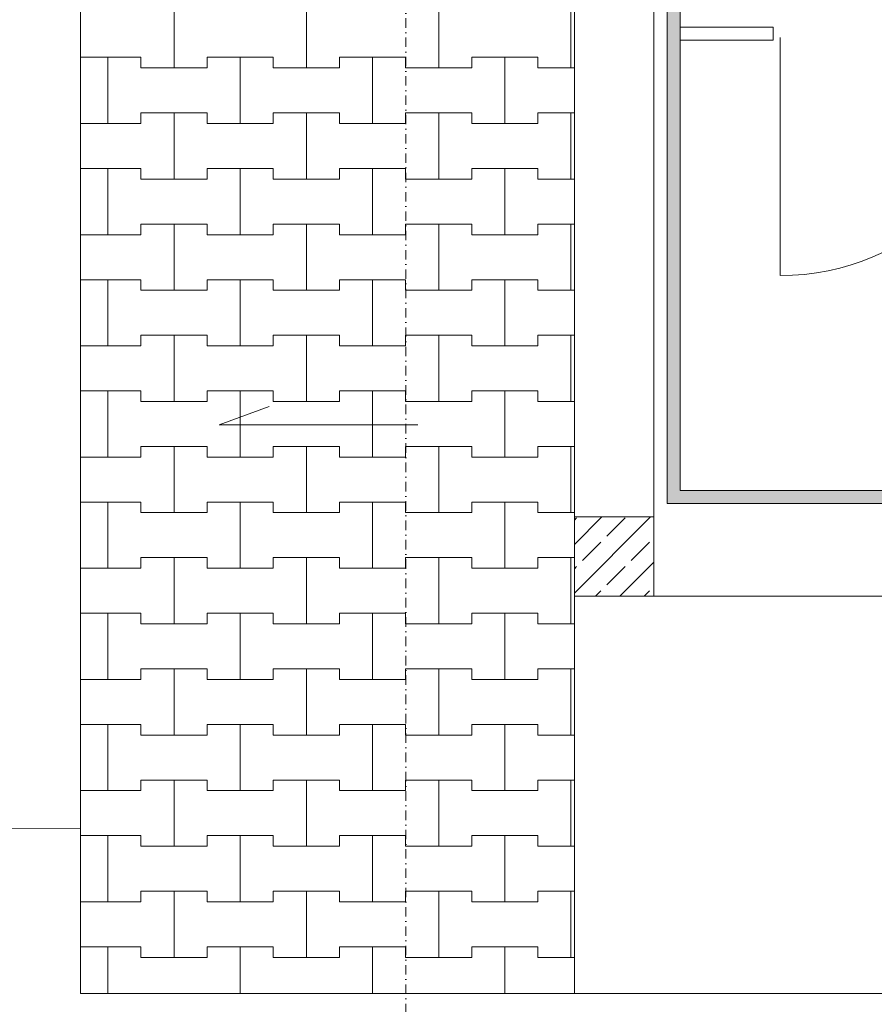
# Model space of a CAD drawing. Header units: centimetres. Extents: x -1589 to 108054, y -205274 to 31709.
# Tile 104 of 256: x 693 to 1016, y 15209 to 15581. Entities that reach past the tile are written whole.
import ezdxf

# ---------------------------------------------------------------- set-up
doc = ezdxf.new("R2010")
doc.units = ezdxf.units.CM
doc.header["$LTSCALE"] = 0.01
doc.header["$MEASUREMENT"] = 0
for name, pattern in [('Krawędzie ukryte', [27, 20, -7]), ('Kropki i Kreski', [72, 36, -18, 0, -18]), ('Wipeout_Contour', [100, 0, -100])]:
    doc.linetypes.add(name, pattern=pattern)
for name, color, linetype in [('0_Teren', 7, 'Continuous'), ('2_barierki.K_IR', 7, 'Continuous'), ('2_belki.K_IR', 7, 'Continuous'), ('2_schody.K_IR', 7, 'Continuous'), ('2_stropy.K_IR', 7, 'Continuous'), ('2_słupy.K_IR', 7, 'Continuous'), ('3_opisy.K_IR', 7, 'Continuous'), ('4_osie.ISTN', 7, 'Continuous'), ('5_opisy.PW_IR_', 7, 'Continuous')]:
    doc.layers.add(name, color=color, linetype=linetype)

msp = doc.modelspace()

# ---------------------------------------------------------------- hatches: boundary and pattern name
at = {"layer": '2_barierki.K_IR', "linetype": 'Continuous', "lineweight": 5}
for points in [[(937.3586, 15397.71058), (942.3586, 15402.71058), (942.3586, 15722.71555), (937.3586, 15727.71555)], [(1107.3586, 15397.71058), (1107.3586, 15402.71058), (942.3586, 15402.71058), (937.3586, 15397.71058)]]:
    msp.add_hatch(color=8, dxfattribs=at).paths.add_polyline_path(points)

# ---------------------------------------------------------------- linework, layer by layer
at = {"layer": '0_Teren', "color": 8, "linetype": 'Continuous', "lineweight": 5, "flags": 128}
for points in [[(715.66893, 15849.61998), (715.66893, 15275.01105)], [(715.66893, 15275.01105), (128.17791, 15276.84682), (118.76281, 15275.60552), (100.08989, 15272.1326), (81.62627, 15267.67906), (63.42342, 15262.25729), (45.53207, 15255.88242), (28.00209, 15248.57221), (10.88234, 15240.34704), (-5.77947, 15231.22983), (-21.93689, 15221.24599), (-37.5449, 15210.42336), (-52.55998, 15198.79208), (-57.77481, 15194.28026)]]:
    msp.add_lwpolyline(points, dxfattribs=at)
at = {"layer": '2_barierki.K_IR', "color": 8, "linetype": 'Continuous', "lineweight": 5}
for p, q in [((937.3586, 15727.71555), (937.3586, 15397.71058)), ((942.3586, 15402.71058), (942.3586, 15722.71555)), ((1107.3586, 15402.71058), (942.3586, 15402.71058)), ((937.3586, 15397.71058), (1107.3586, 15397.71058))]:
    msp.add_line(p, q, dxfattribs=at)
at = {"layer": '2_belki.K_IR', "color": 8, "linetype": 'Krawędzie ukryte', "lineweight": 5}
msp.add_line((932.3586, 15732.71175), (932.3586, 15392.71058), dxfattribs=at)
at = {"layer": '2_schody.K_IR', "color": 8, "linetype": 'Continuous', "lineweight": 5}
for p, q in [((932.3586, 15362.71058), (932.3586, 15732.71554)), ((1107.35861, 15362.71058), (932.3586, 15362.71058))]:
    msp.add_line(p, q, dxfattribs=at)
at = {"layer": '2_stropy.K_IR', "color": 8, "linetype": 'Continuous', "lineweight": 5, "flags": 128}
msp.add_lwpolyline([(1552.3586, 15732.71555), (1377.3586, 15732.71555), (1377.3586, 15362.71058), (902.3586, 15362.71058), (902.3586, 15212.64322), (1582.3586, 15212.64322), (1582.3586, 15362.71058), (1552.3586, 15362.71058)], close=True, dxfattribs=at)
at = {"layer": '5_opisy.PW_IR_', "color": 8, "linetype": 'Continuous', "lineweight": 5}
msp.add_lwpolyline([(942.42584, 15572.71555), (977.42584, 15572.71555), (977.42584, 15577.71555), (942.42584, 15577.71555)], dxfattribs=at)
msp.add_lwpolyline([(980.17135, 15573.82666), (980.17135, 15483.82666, 0.414213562), (1070.17135, 15573.82666)], format="xyb", dxfattribs=at)

# ---------------------------------------------------------------- next in the draw order: wipeouts: each hides what was drawn before it
at = {"color": 8, "linetype": 'Wipeout_Contour', "lineweight": 5, "ltscale": 12919.566982}
msp.add_wipeout([(902.3586, 15212.64322), (902.35772, 15758.84465), (818.59386, 15798.57279), (819.44619, 15800.38209), (715.66893, 15849.61998), (715.66893, 15212.64322)], dxfattribs=at).dxf.layer = '2_stropy.K_IR'

# ---------------------------------------------------------------- next in the draw order: hatches: boundary and pattern name
at = {"layer": '2_słupy.K_IR', "linetype": 'Continuous', "lineweight": 5}
h = msp.add_hatch(dxfattribs=at)
h.set_pattern_fill('Beton zbrojony', color=8, style=0, pattern_type=2)
h.set_pattern_definition([(45, (3e-13, 13615.858), (-9.19239, 9.19239), []), (45, (-4.596, 13620.454), (-9.19239, 9.19239), [9.75, -3.25])])
h.paths.add_polyline_path([(902.3586, 15392.71058), (902.3586, 15362.71058), (932.3586, 15362.71058), (932.3586, 15392.71058)])

# ---------------------------------------------------------------- next in the draw order: linework, layer by layer
at = {"layer": '2_belki.K_IR', "color": 8, "linetype": 'Krawędzie ukryte', "lineweight": 5}
for p, q in [((902.3586, 15732.71175), (902.3586, 15392.71058)), ((902.3586, 15392.71058), (932.3586, 15392.71058))]:
    msp.add_line(p, q, dxfattribs=at)
at = {"layer": '2_stropy.K_IR', "color": 8, "linetype": 'Continuous', "lineweight": 5}
for p, q in [((751.07355, 15562.29918), (751.07355, 15587.29918)), ((751.07355, 15587.29918), (751.07355, 15562.29918)), ((801.07355, 15562.29918), (801.07355, 15587.29918)), ((801.07355, 15587.29918), (801.07355, 15562.29918)), ((851.07355, 15562.29918), (851.07355, 15587.29918)), ((851.07355, 15587.29918), (851.07355, 15562.29918)), ((901.07355, 15562.29918), (901.07355, 15587.29918)), ((901.07355, 15587.29918), (901.07355, 15562.29918)), ((715.66893, 15566.29918), (726.07355, 15566.29918)), ((715.66893, 15566.29918), (738.57355, 15566.29918)), ((726.07355, 15566.29918), (738.57355, 15566.29918)), ((726.07355, 15541.29918), (726.07355, 15566.29918)), ((726.07355, 15566.29918), (726.07355, 15541.29918)), ((738.57355, 15566.29918), (738.57355, 15562.29918)), ((738.57355, 15562.29918), (738.57355, 15566.29918)), ((763.57355, 15562.29918), (763.57355, 15566.29918)), ((763.57355, 15566.29918), (763.57355, 15562.29918)), ((763.57355, 15566.29918), (776.07355, 15566.29918)), ((763.57355, 15566.29918), (788.57355, 15566.29918)), ((776.07355, 15566.29918), (788.57355, 15566.29918)), ((776.07355, 15541.29918), (776.07355, 15566.29918)), ((776.07355, 15566.29918), (776.07355, 15541.29918)), ((788.57355, 15566.29918), (788.57355, 15562.29918)), ((788.57355, 15562.29918), (788.57355, 15566.29918)), ((813.57355, 15562.29918), (813.57355, 15566.29918)), ((813.57355, 15566.29918), (813.57355, 15562.29918)), ((813.57355, 15566.29918), (826.07355, 15566.29918)), ((813.57355, 15566.29918), (838.57355, 15566.29918)), ((826.07355, 15566.29918), (838.57355, 15566.29918)), ((826.07355, 15541.29918), (826.07355, 15566.29918)), ((826.07355, 15566.29918), (826.07355, 15541.29918)), ((838.57355, 15566.29918), (838.57355, 15562.29918)), ((838.57355, 15562.29918), (838.57355, 15566.29918)), ((863.57355, 15562.29918), (863.57355, 15566.29918)), ((863.57355, 15566.29918), (863.57355, 15562.29918)), ((863.57355, 15566.29918), (876.07355, 15566.29918)), ((863.57355, 15566.29918), (888.57355, 15566.29918)), ((876.07355, 15566.29918), (888.57355, 15566.29918)), ((876.07355, 15541.29918), (876.07355, 15566.29918)), ((876.07355, 15566.29918), (876.07355, 15541.29918)), ((888.57355, 15566.29918), (888.57355, 15562.29918)), ((888.57355, 15562.29918), (888.57355, 15566.29918)), ((738.57355, 15562.29918), (751.07355, 15562.29918)), ((738.57355, 15562.29918), (763.57355, 15562.29918)), ((751.07355, 15562.29918), (763.57355, 15562.29918)), ((788.57355, 15562.29918), (801.07355, 15562.29918)), ((788.57355, 15562.29918), (813.57355, 15562.29918)), ((801.07355, 15562.29918), (813.57355, 15562.29918)), ((838.57355, 15562.29918), (851.07355, 15562.29918)), ((838.57355, 15562.29918), (863.57355, 15562.29918)), ((851.07355, 15562.29918), (863.57355, 15562.29918)), ((888.57355, 15562.29918), (901.07355, 15562.29918)), ((888.57355, 15562.29918), (902.35804, 15562.29918)), ((901.07355, 15562.29918), (902.35804, 15562.29918)), ((738.57355, 15541.29918), (738.57355, 15545.29918)), ((738.57355, 15545.29918), (738.57355, 15541.29918)), ((738.57355, 15545.29918), (751.07355, 15545.29918)), ((738.57355, 15545.29918), (763.57355, 15545.29918)), ((751.07355, 15545.29918), (763.57355, 15545.29918)), ((751.07355, 15520.29918), (751.07355, 15545.29918)), ((751.07355, 15545.29918), (751.07355, 15520.29918)), ((763.57355, 15545.29918), (763.57355, 15541.29918)), ((763.57355, 15541.29918), (763.57355, 15545.29918)), ((788.57355, 15541.29918), (788.57355, 15545.29918)), ((788.57355, 15545.29918), (788.57355, 15541.29918)), ((788.57355, 15545.29918), (801.07355, 15545.29918)), ((788.57355, 15545.29918), (813.57355, 15545.29918)), ((801.07355, 15545.29918), (813.57355, 15545.29918)), ((801.07355, 15520.29918), (801.07355, 15545.29918)), ((801.07355, 15545.29918), (801.07355, 15520.29918)), ((813.57355, 15545.29918), (813.57355, 15541.29918)), ((813.57355, 15541.29918), (813.57355, 15545.29918)), ((838.57355, 15541.29918), (838.57355, 15545.29918)), ((838.57355, 15545.29918), (838.57355, 15541.29918)), ((838.57355, 15545.29918), (851.07355, 15545.29918)), ((838.57355, 15545.29918), (863.57355, 15545.29918)), ((851.07355, 15545.29918), (863.57355, 15545.29918)), ((851.07355, 15520.29918), (851.07355, 15545.29918)), ((851.07355, 15545.29918), (851.07355, 15520.29918)), ((863.57355, 15545.29918), (863.57355, 15541.29918)), ((863.57355, 15541.29918), (863.57355, 15545.29918)), ((888.57355, 15541.29918), (888.57355, 15545.29918)), ((888.57355, 15545.29918), (888.57355, 15541.29918)), ((888.57355, 15545.29918), (901.07355, 15545.29918)), ((888.57355, 15545.29918), (902.35806, 15545.29918)), ((901.07355, 15545.29918), (902.35806, 15545.29918)), ((901.07355, 15520.29918), (901.07355, 15545.29918)), ((901.07355, 15545.29918), (901.07355, 15520.29918)), ((715.66893, 15541.29918), (726.07355, 15541.29918)), ((715.66893, 15541.29918), (738.57355, 15541.29918)), ((726.07355, 15541.29918), (738.57355, 15541.29918)), ((763.57355, 15541.29918), (776.07355, 15541.29918)), ((763.57355, 15541.29918), (788.57355, 15541.29918)), ((776.07355, 15541.29918), (788.57355, 15541.29918)), ((813.57355, 15541.29918), (826.07355, 15541.29918)), ((813.57355, 15541.29918), (838.57355, 15541.29918)), ((826.07355, 15541.29918), (838.57355, 15541.29918)), ((863.57355, 15541.29918), (876.07355, 15541.29918)), ((863.57355, 15541.29918), (888.57355, 15541.29918)), ((876.07355, 15541.29918), (888.57355, 15541.29918)), ((715.66893, 15524.29918), (726.07355, 15524.29918)), ((715.66893, 15524.29918), (738.57355, 15524.29918)), ((726.07355, 15524.29918), (738.57355, 15524.29918)), ((726.07355, 15499.29918), (726.07355, 15524.29918)), ((726.07355, 15524.29918), (726.07355, 15499.29918)), ((738.57355, 15524.29918), (738.57355, 15520.29918)), ((738.57355, 15520.29918), (738.57355, 15524.29918)), ((763.57355, 15520.29918), (763.57355, 15524.29918)), ((763.57355, 15524.29918), (763.57355, 15520.29918)), ((763.57355, 15524.29918), (776.07355, 15524.29918)), ((763.57355, 15524.29918), (788.57355, 15524.29918)), ((776.07355, 15524.29918), (788.57355, 15524.29918)), ((776.07355, 15499.29918), (776.07355, 15524.29918)), ((776.07355, 15524.29918), (776.07355, 15499.29918)), ((788.57355, 15524.29918), (788.57355, 15520.29918)), ((788.57355, 15520.29918), (788.57355, 15524.29918)), ((813.57355, 15520.29918), (813.57355, 15524.29918)), ((813.57355, 15524.29918), (813.57355, 15520.29918)), ((813.57355, 15524.29918), (826.07355, 15524.29918)), ((813.57355, 15524.29918), (838.57355, 15524.29918)), ((826.07355, 15524.29918), (838.57355, 15524.29918)), ((826.07355, 15499.29918), (826.07355, 15524.29918)), ((826.07355, 15524.29918), (826.07355, 15499.29918)), ((838.57355, 15524.29918), (838.57355, 15520.29918)), ((838.57355, 15520.29918), (838.57355, 15524.29918)), ((863.57355, 15520.29918), (863.57355, 15524.29918)), ((863.57355, 15524.29918), (863.57355, 15520.29918)), ((863.57355, 15524.29918), (876.07355, 15524.29918)), ((863.57355, 15524.29918), (888.57355, 15524.29918)), ((876.07355, 15524.29918), (888.57355, 15524.29918)), ((876.07355, 15499.29918), (876.07355, 15524.29918)), ((876.07355, 15524.29918), (876.07355, 15499.29918)), ((888.57355, 15524.29918), (888.57355, 15520.29918)), ((888.57355, 15520.29918), (888.57355, 15524.29918)), ((738.57355, 15520.29918), (751.07355, 15520.29918)), ((738.57355, 15520.29918), (763.57355, 15520.29918)), ((751.07355, 15520.29918), (763.57355, 15520.29918)), ((788.57355, 15520.29918), (801.07355, 15520.29918)), ((788.57355, 15520.29918), (813.57355, 15520.29918)), ((801.07355, 15520.29918), (813.57355, 15520.29918)), ((838.57355, 15520.29918), (851.07355, 15520.29918)), ((838.57355, 15520.29918), (863.57355, 15520.29918)), ((851.07355, 15520.29918), (863.57355, 15520.29918)), ((888.57355, 15520.29918), (901.07355, 15520.29918)), ((888.57355, 15520.29918), (902.3581, 15520.29918)), ((901.07355, 15520.29918), (902.3581, 15520.29918)), ((738.57355, 15499.29918), (738.57355, 15503.29918)), ((738.57355, 15503.29918), (738.57355, 15499.29918)), ((738.57355, 15503.29918), (751.07355, 15503.29918)), ((738.57355, 15503.29918), (763.57355, 15503.29918)), ((751.07355, 15503.29918), (763.57355, 15503.29918)), ((751.07355, 15478.29918), (751.07355, 15503.29918)), ((751.07355, 15503.29918), (751.07355, 15478.29918)), ((763.57355, 15503.29918), (763.57355, 15499.29918)), ((763.57355, 15499.29918), (763.57355, 15503.29918)), ((788.57355, 15499.29918), (788.57355, 15503.29918)), ((788.57355, 15503.29918), (788.57355, 15499.29918)), ((788.57355, 15503.29918), (801.07355, 15503.29918)), ((788.57355, 15503.29918), (813.57355, 15503.29918)), ((801.07355, 15503.29918), (813.57355, 15503.29918)), ((801.07355, 15478.29918), (801.07355, 15503.29918)), ((801.07355, 15503.29918), (801.07355, 15478.29918)), ((813.57355, 15503.29918), (813.57355, 15499.29918)), ((813.57355, 15499.29918), (813.57355, 15503.29918)), ((838.57355, 15499.29918), (838.57355, 15503.29918)), ((838.57355, 15503.29918), (838.57355, 15499.29918)), ((838.57355, 15503.29918), (851.07355, 15503.29918)), ((838.57355, 15503.29918), (863.57355, 15503.29918)), ((851.07355, 15503.29918), (863.57355, 15503.29918)), ((851.07355, 15478.29918), (851.07355, 15503.29918)), ((851.07355, 15503.29918), (851.07355, 15478.29918)), ((863.57355, 15503.29918), (863.57355, 15499.29918)), ((863.57355, 15499.29918), (863.57355, 15503.29918)), ((888.57355, 15499.29918), (888.57355, 15503.29918)), ((888.57355, 15503.29918), (888.57355, 15499.29918)), ((888.57355, 15503.29918), (901.07355, 15503.29918)), ((888.57355, 15503.29918), (902.35813, 15503.29918)), ((901.07355, 15503.29918), (902.35813, 15503.29918)), ((901.07355, 15478.29918), (901.07355, 15503.29918)), ((901.07355, 15503.29918), (901.07355, 15478.29918)), ((715.66893, 15499.29918), (726.07355, 15499.29918)), ((715.66893, 15499.29918), (738.57355, 15499.29918)), ((726.07355, 15499.29918), (738.57355, 15499.29918)), ((763.57355, 15499.29918), (776.07355, 15499.29918)), ((763.57355, 15499.29918), (788.57355, 15499.29918)), ((776.07355, 15499.29918), (788.57355, 15499.29918)), ((813.57355, 15499.29918), (826.07355, 15499.29918)), ((813.57355, 15499.29918), (838.57355, 15499.29918)), ((826.07355, 15499.29918), (838.57355, 15499.29918)), ((863.57355, 15499.29918), (876.07355, 15499.29918)), ((863.57355, 15499.29918), (888.57355, 15499.29918)), ((876.07355, 15499.29918), (888.57355, 15499.29918)), ((715.66893, 15482.29918), (726.07355, 15482.29918)), ((715.66893, 15482.29918), (738.57355, 15482.29918)), ((726.07355, 15482.29918), (738.57355, 15482.29918)), ((726.07355, 15457.29918), (726.07355, 15482.29918)), ((726.07355, 15482.29918), (726.07355, 15457.29918)), ((738.57355, 15482.29918), (738.57355, 15478.29918)), ((738.57355, 15478.29918), (738.57355, 15482.29918)), ((763.57355, 15478.29918), (763.57355, 15482.29918)), ((763.57355, 15482.29918), (763.57355, 15478.29918)), ((763.57355, 15482.29918), (776.07355, 15482.29918)), ((763.57355, 15482.29918), (788.57355, 15482.29918)), ((776.07355, 15482.29918), (788.57355, 15482.29918)), ((776.07355, 15457.29918), (776.07355, 15482.29918)), ((776.07355, 15482.29918), (776.07355, 15457.29918)), ((788.57355, 15482.29918), (788.57355, 15478.29918)), ((788.57355, 15478.29918), (788.57355, 15482.29918)), ((813.57355, 15478.29918), (813.57355, 15482.29918)), ((813.57355, 15482.29918), (813.57355, 15478.29918)), ((813.57355, 15482.29918), (826.07355, 15482.29918)), ((813.57355, 15482.29918), (838.57355, 15482.29918)), ((826.07355, 15482.29918), (838.57355, 15482.29918)), ((826.07355, 15457.29918), (826.07355, 15482.29918)), ((826.07355, 15482.29918), (826.07355, 15457.29918)), ((838.57355, 15482.29918), (838.57355, 15478.29918)), ((838.57355, 15478.29918), (838.57355, 15482.29918)), ((863.57355, 15478.29918), (863.57355, 15482.29918)), ((863.57355, 15482.29918), (863.57355, 15478.29918)), ((863.57355, 15482.29918), (876.07355, 15482.29918)), ((863.57355, 15482.29918), (888.57355, 15482.29918)), ((876.07355, 15482.29918), (888.57355, 15482.29918)), ((876.07355, 15457.29918), (876.07355, 15482.29918)), ((876.07355, 15482.29918), (876.07355, 15457.29918)), ((888.57355, 15482.29918), (888.57355, 15478.29918)), ((888.57355, 15478.29918), (888.57355, 15482.29918)), ((738.57355, 15478.29918), (751.07355, 15478.29918)), ((738.57355, 15478.29918), (763.57355, 15478.29918)), ((751.07355, 15478.29918), (763.57355, 15478.29918)), ((788.57355, 15478.29918), (801.07355, 15478.29918)), ((788.57355, 15478.29918), (813.57355, 15478.29918)), ((801.07355, 15478.29918), (813.57355, 15478.29918)), ((838.57355, 15478.29918), (851.07355, 15478.29918)), ((838.57355, 15478.29918), (863.57355, 15478.29918)), ((851.07355, 15478.29918), (863.57355, 15478.29918)), ((888.57355, 15478.29918), (901.07355, 15478.29918)), ((888.57355, 15478.29918), (902.35817, 15478.29918)), ((901.07355, 15478.29918), (902.35817, 15478.29918)), ((738.57355, 15457.29918), (738.57355, 15461.29918)), ((738.57355, 15461.29918), (738.57355, 15457.29918)), ((738.57355, 15461.29918), (751.07355, 15461.29918)), ((738.57355, 15461.29918), (763.57355, 15461.29918)), ((751.07355, 15461.29918), (763.57355, 15461.29918)), ((751.07355, 15436.29918), (751.07355, 15461.29918)), ((751.07355, 15461.29918), (751.07355, 15436.29918)), ((763.57355, 15461.29918), (763.57355, 15457.29918)), ((763.57355, 15457.29918), (763.57355, 15461.29918)), ((788.57355, 15457.29918), (788.57355, 15461.29918)), ((788.57355, 15461.29918), (788.57355, 15457.29918)), ((788.57355, 15461.29918), (801.07355, 15461.29918)), ((788.57355, 15461.29918), (813.57355, 15461.29918)), ((801.07355, 15461.29918), (813.57355, 15461.29918)), ((801.07355, 15436.29918), (801.07355, 15461.29918)), ((801.07355, 15461.29918), (801.07355, 15436.29918)), ((813.57355, 15461.29918), (813.57355, 15457.29918)), ((813.57355, 15457.29918), (813.57355, 15461.29918)), ((838.57355, 15457.29918), (838.57355, 15461.29918)), ((838.57355, 15461.29918), (838.57355, 15457.29918)), ((838.57355, 15461.29918), (851.07355, 15461.29918)), ((838.57355, 15461.29918), (863.57355, 15461.29918)), ((851.07355, 15461.29918), (863.57355, 15461.29918)), ((851.07355, 15436.29918), (851.07355, 15461.29918)), ((851.07355, 15461.29918), (851.07355, 15436.29918)), ((863.57355, 15461.29918), (863.57355, 15457.29918)), ((863.57355, 15457.29918), (863.57355, 15461.29918)), ((888.57355, 15457.29918), (888.57355, 15461.29918)), ((888.57355, 15461.29918), (888.57355, 15457.29918)), ((888.57355, 15461.29918), (901.07355, 15461.29918)), ((888.57355, 15461.29918), (902.3582, 15461.29918)), ((901.07355, 15461.29918), (902.3582, 15461.29918)), ((901.07355, 15436.29918), (901.07355, 15461.29918)), ((901.07355, 15461.29918), (901.07355, 15436.29918)), ((715.66893, 15457.29918), (726.07355, 15457.29918)), ((715.66893, 15457.29918), (738.57355, 15457.29918)), ((726.07355, 15457.29918), (738.57355, 15457.29918)), ((763.57355, 15457.29918), (776.07355, 15457.29918)), ((763.57355, 15457.29918), (788.57355, 15457.29918)), ((776.07355, 15457.29918), (788.57355, 15457.29918)), ((813.57355, 15457.29918), (826.07355, 15457.29918)), ((813.57355, 15457.29918), (838.57355, 15457.29918)), ((826.07355, 15457.29918), (838.57355, 15457.29918)), ((863.57355, 15457.29918), (876.07355, 15457.29918)), ((863.57355, 15457.29918), (888.57355, 15457.29918)), ((876.07355, 15457.29918), (888.57355, 15457.29918)), ((715.66893, 15440.29918), (726.07355, 15440.29918)), ((715.66893, 15440.29918), (738.57355, 15440.29918)), ((726.07355, 15440.29918), (738.57355, 15440.29918)), ((726.07355, 15415.29918), (726.07355, 15440.29918)), ((726.07355, 15440.29918), (726.07355, 15415.29918)), ((738.57355, 15440.29918), (738.57355, 15436.29918)), ((738.57355, 15436.29918), (738.57355, 15440.29918)), ((763.57355, 15436.29918), (763.57355, 15440.29918)), ((763.57355, 15440.29918), (763.57355, 15436.29918)), ((763.57355, 15440.29918), (776.07355, 15440.29918)), ((763.57355, 15440.29918), (788.57355, 15440.29918)), ((776.07355, 15440.29918), (788.57355, 15440.29918)), ((776.07355, 15415.29918), (776.07355, 15440.29918)), ((776.07355, 15440.29918), (776.07355, 15415.29918)), ((788.57355, 15440.29918), (788.57355, 15436.29918)), ((788.57355, 15436.29918), (788.57355, 15440.29918)), ((813.57355, 15436.29918), (813.57355, 15440.29918)), ((813.57355, 15440.29918), (813.57355, 15436.29918)), ((813.57355, 15440.29918), (826.07355, 15440.29918)), ((813.57355, 15440.29918), (838.57355, 15440.29918)), ((826.07355, 15440.29918), (838.57355, 15440.29918)), ((826.07355, 15415.29918), (826.07355, 15440.29918)), ((826.07355, 15440.29918), (826.07355, 15415.29918)), ((838.57355, 15440.29918), (838.57355, 15436.29918)), ((838.57355, 15436.29918), (838.57355, 15440.29918)), ((863.57355, 15436.29918), (863.57355, 15440.29918)), ((863.57355, 15440.29918), (863.57355, 15436.29918)), ((863.57355, 15440.29918), (876.07355, 15440.29918)), ((863.57355, 15440.29918), (888.57355, 15440.29918)), ((876.07355, 15440.29918), (888.57355, 15440.29918)), ((876.07355, 15415.29918), (876.07355, 15440.29918)), ((876.07355, 15440.29918), (876.07355, 15415.29918)), ((888.57355, 15440.29918), (888.57355, 15436.29918)), ((888.57355, 15436.29918), (888.57355, 15440.29918)), ((738.57355, 15436.29918), (751.07355, 15436.29918)), ((738.57355, 15436.29918), (763.57355, 15436.29918)), ((751.07355, 15436.29918), (763.57355, 15436.29918)), ((788.57355, 15436.29918), (801.07355, 15436.29918)), ((788.57355, 15436.29918), (813.57355, 15436.29918)), ((801.07355, 15436.29918), (813.57355, 15436.29918)), ((838.57355, 15436.29918), (851.07355, 15436.29918)), ((838.57355, 15436.29918), (863.57355, 15436.29918)), ((851.07355, 15436.29918), (863.57355, 15436.29918)), ((888.57355, 15436.29918), (901.07355, 15436.29918)), ((888.57355, 15436.29918), (902.35824, 15436.29918)), ((901.07355, 15436.29918), (902.35824, 15436.29918)), ((738.57355, 15415.29918), (738.57355, 15419.29918)), ((738.57355, 15419.29918), (738.57355, 15415.29918)), ((738.57355, 15419.29918), (751.07355, 15419.29918)), ((738.57355, 15419.29918), (763.57355, 15419.29918)), ((751.07355, 15419.29918), (763.57355, 15419.29918)), ((751.07355, 15394.29918), (751.07355, 15419.29918)), ((751.07355, 15419.29918), (751.07355, 15394.29918)), ((763.57355, 15419.29918), (763.57355, 15415.29918)), ((763.57355, 15415.29918), (763.57355, 15419.29918)), ((788.57355, 15415.29918), (788.57355, 15419.29918)), ((788.57355, 15419.29918), (788.57355, 15415.29918)), ((788.57355, 15419.29918), (801.07355, 15419.29918)), ((788.57355, 15419.29918), (813.57355, 15419.29918)), ((801.07355, 15419.29918), (813.57355, 15419.29918)), ((801.07355, 15394.29918), (801.07355, 15419.29918)), ((801.07355, 15419.29918), (801.07355, 15394.29918)), ((813.57355, 15419.29918), (813.57355, 15415.29918)), ((813.57355, 15415.29918), (813.57355, 15419.29918)), ((838.57355, 15415.29918), (838.57355, 15419.29918)), ((838.57355, 15419.29918), (838.57355, 15415.29918)), ((838.57355, 15419.29918), (851.07355, 15419.29918)), ((838.57355, 15419.29918), (863.57355, 15419.29918)), ((851.07355, 15419.29918), (863.57355, 15419.29918)), ((851.07355, 15394.29918), (851.07355, 15419.29918)), ((851.07355, 15419.29918), (851.07355, 15394.29918)), ((863.57355, 15419.29918), (863.57355, 15415.29918)), ((863.57355, 15415.29918), (863.57355, 15419.29918)), ((888.57355, 15415.29918), (888.57355, 15419.29918)), ((888.57355, 15419.29918), (888.57355, 15415.29918)), ((888.57355, 15419.29918), (901.07355, 15419.29918)), ((888.57355, 15419.29918), (902.35827, 15419.29918)), ((901.07355, 15419.29918), (902.35827, 15419.29918)), ((901.07355, 15394.29918), (901.07355, 15419.29918)), ((901.07355, 15419.29918), (901.07355, 15394.29918)), ((715.66893, 15415.29918), (726.07355, 15415.29918)), ((715.66893, 15415.29918), (738.57355, 15415.29918)), ((726.07355, 15415.29918), (738.57355, 15415.29918)), ((763.57355, 15415.29918), (776.07355, 15415.29918)), ((763.57355, 15415.29918), (788.57355, 15415.29918)), ((776.07355, 15415.29918), (788.57355, 15415.29918)), ((813.57355, 15415.29918), (826.07355, 15415.29918)), ((813.57355, 15415.29918), (838.57355, 15415.29918)), ((826.07355, 15415.29918), (838.57355, 15415.29918)), ((863.57355, 15415.29918), (876.07355, 15415.29918)), ((863.57355, 15415.29918), (888.57355, 15415.29918)), ((876.07355, 15415.29918), (888.57355, 15415.29918)), ((715.66893, 15398.29918), (726.07355, 15398.29918)), ((715.66893, 15398.29918), (738.57355, 15398.29918)), ((726.07355, 15398.29918), (738.57355, 15398.29918)), ((726.07355, 15373.29918), (726.07355, 15398.29918)), ((726.07355, 15398.29918), (726.07355, 15373.29918)), ((738.57355, 15398.29918), (738.57355, 15394.29918)), ((738.57355, 15394.29918), (738.57355, 15398.29918)), ((763.57355, 15394.29918), (763.57355, 15398.29918)), ((763.57355, 15398.29918), (763.57355, 15394.29918)), ((763.57355, 15398.29918), (776.07355, 15398.29918)), ((763.57355, 15398.29918), (788.57355, 15398.29918)), ((776.07355, 15398.29918), (788.57355, 15398.29918)), ((776.07355, 15373.29918), (776.07355, 15398.29918)), ((776.07355, 15398.29918), (776.07355, 15373.29918)), ((788.57355, 15398.29918), (788.57355, 15394.29918)), ((788.57355, 15394.29918), (788.57355, 15398.29918)), ((813.57355, 15394.29918), (813.57355, 15398.29918)), ((813.57355, 15398.29918), (813.57355, 15394.29918)), ((813.57355, 15398.29918), (826.07355, 15398.29918)), ((813.57355, 15398.29918), (838.57355, 15398.29918)), ((826.07355, 15398.29918), (838.57355, 15398.29918)), ((826.07355, 15373.29918), (826.07355, 15398.29918)), ((826.07355, 15398.29918), (826.07355, 15373.29918)), ((838.57355, 15398.29918), (838.57355, 15394.29918)), ((838.57355, 15394.29918), (838.57355, 15398.29918)), ((863.57355, 15394.29918), (863.57355, 15398.29918)), ((863.57355, 15398.29918), (863.57355, 15394.29918)), ((863.57355, 15398.29918), (876.07355, 15398.29918)), ((863.57355, 15398.29918), (888.57355, 15398.29918)), ((876.07355, 15398.29918), (888.57355, 15398.29918)), ((876.07355, 15373.29918), (876.07355, 15398.29918)), ((876.07355, 15398.29918), (876.07355, 15373.29918)), ((888.57355, 15398.29918), (888.57355, 15394.29918)), ((888.57355, 15394.29918), (888.57355, 15398.29918)), ((738.57355, 15394.29918), (751.07355, 15394.29918)), ((738.57355, 15394.29918), (763.57355, 15394.29918)), ((751.07355, 15394.29918), (763.57355, 15394.29918)), ((788.57355, 15394.29918), (801.07355, 15394.29918)), ((788.57355, 15394.29918), (813.57355, 15394.29918)), ((801.07355, 15394.29918), (813.57355, 15394.29918)), ((838.57355, 15394.29918), (851.07355, 15394.29918)), ((838.57355, 15394.29918), (863.57355, 15394.29918)), ((851.07355, 15394.29918), (863.57355, 15394.29918)), ((888.57355, 15394.29918), (901.07355, 15394.29918)), ((888.57355, 15394.29918), (902.35831, 15394.29918)), ((901.07355, 15394.29918), (902.35831, 15394.29918)), ((738.57355, 15373.29918), (738.57355, 15377.29918)), ((738.57355, 15377.29918), (738.57355, 15373.29918)), ((738.57355, 15377.29918), (751.07355, 15377.29918)), ((738.57355, 15377.29918), (763.57355, 15377.29918)), ((751.07355, 15377.29918), (763.57355, 15377.29918)), ((751.07355, 15352.29918), (751.07355, 15377.29918)), ((751.07355, 15377.29918), (751.07355, 15352.29918)), ((763.57355, 15377.29918), (763.57355, 15373.29918)), ((763.57355, 15373.29918), (763.57355, 15377.29918)), ((788.57355, 15373.29918), (788.57355, 15377.29918)), ((788.57355, 15377.29918), (788.57355, 15373.29918)), ((788.57355, 15377.29918), (801.07355, 15377.29918)), ((788.57355, 15377.29918), (813.57355, 15377.29918)), ((801.07355, 15377.29918), (813.57355, 15377.29918)), ((801.07355, 15352.29918), (801.07355, 15377.29918)), ((801.07355, 15377.29918), (801.07355, 15352.29918)), ((813.57355, 15377.29918), (813.57355, 15373.29918)), ((813.57355, 15373.29918), (813.57355, 15377.29918)), ((838.57355, 15373.29918), (838.57355, 15377.29918)), ((838.57355, 15377.29918), (838.57355, 15373.29918)), ((838.57355, 15377.29918), (851.07355, 15377.29918)), ((838.57355, 15377.29918), (863.57355, 15377.29918)), ((851.07355, 15377.29918), (863.57355, 15377.29918)), ((851.07355, 15352.29918), (851.07355, 15377.29918)), ((851.07355, 15377.29918), (851.07355, 15352.29918)), ((863.57355, 15377.29918), (863.57355, 15373.29918)), ((863.57355, 15373.29918), (863.57355, 15377.29918)), ((888.57355, 15373.29918), (888.57355, 15377.29918)), ((888.57355, 15377.29918), (888.57355, 15373.29918)), ((888.57355, 15377.29918), (901.07355, 15377.29918)), ((888.57355, 15377.29918), (902.35834, 15377.29918)), ((901.07355, 15377.29918), (902.35834, 15377.29918)), ((901.07355, 15352.29918), (901.07355, 15377.29918)), ((901.07355, 15377.29918), (901.07355, 15352.29918)), ((715.66893, 15373.29918), (726.07355, 15373.29918)), ((715.66893, 15373.29918), (738.57355, 15373.29918)), ((726.07355, 15373.29918), (738.57355, 15373.29918)), ((763.57355, 15373.29918), (776.07355, 15373.29918)), ((763.57355, 15373.29918), (788.57355, 15373.29918)), ((776.07355, 15373.29918), (788.57355, 15373.29918)), ((813.57355, 15373.29918), (826.07355, 15373.29918)), ((813.57355, 15373.29918), (838.57355, 15373.29918)), ((826.07355, 15373.29918), (838.57355, 15373.29918)), ((863.57355, 15373.29918), (876.07355, 15373.29918)), ((863.57355, 15373.29918), (888.57355, 15373.29918)), ((876.07355, 15373.29918), (888.57355, 15373.29918)), ((715.66893, 15356.29918), (726.07355, 15356.29918)), ((715.66893, 15356.29918), (738.57355, 15356.29918)), ((726.07355, 15356.29918), (738.57355, 15356.29918)), ((726.07355, 15331.29918), (726.07355, 15356.29918)), ((726.07355, 15356.29918), (726.07355, 15331.29918)), ((738.57355, 15356.29918), (738.57355, 15352.29918)), ((738.57355, 15352.29918), (738.57355, 15356.29918)), ((763.57355, 15352.29918), (763.57355, 15356.29918)), ((763.57355, 15356.29918), (763.57355, 15352.29918)), ((763.57355, 15356.29918), (776.07355, 15356.29918)), ((763.57355, 15356.29918), (788.57355, 15356.29918)), ((776.07355, 15356.29918), (788.57355, 15356.29918)), ((776.07355, 15331.29918), (776.07355, 15356.29918)), ((776.07355, 15356.29918), (776.07355, 15331.29918)), ((788.57355, 15356.29918), (788.57355, 15352.29918)), ((788.57355, 15352.29918), (788.57355, 15356.29918)), ((813.57355, 15352.29918), (813.57355, 15356.29918)), ((813.57355, 15356.29918), (813.57355, 15352.29918)), ((813.57355, 15356.29918), (826.07355, 15356.29918)), ((813.57355, 15356.29918), (838.57355, 15356.29918)), ((826.07355, 15356.29918), (838.57355, 15356.29918)), ((826.07355, 15331.29918), (826.07355, 15356.29918)), ((826.07355, 15356.29918), (826.07355, 15331.29918)), ((838.57355, 15356.29918), (838.57355, 15352.29918)), ((838.57355, 15352.29918), (838.57355, 15356.29918)), ((863.57355, 15352.29918), (863.57355, 15356.29918)), ((863.57355, 15356.29918), (863.57355, 15352.29918)), ((863.57355, 15356.29918), (876.07355, 15356.29918)), ((863.57355, 15356.29918), (888.57355, 15356.29918)), ((876.07355, 15356.29918), (888.57355, 15356.29918)), ((876.07355, 15331.29918), (876.07355, 15356.29918)), ((876.07355, 15356.29918), (876.07355, 15331.29918)), ((888.57355, 15356.29918), (888.57355, 15352.29918)), ((888.57355, 15352.29918), (888.57355, 15356.29918)), ((738.57355, 15352.29918), (751.07355, 15352.29918)), ((738.57355, 15352.29918), (763.57355, 15352.29918)), ((751.07355, 15352.29918), (763.57355, 15352.29918)), ((788.57355, 15352.29918), (801.07355, 15352.29918)), ((788.57355, 15352.29918), (813.57355, 15352.29918)), ((801.07355, 15352.29918), (813.57355, 15352.29918)), ((838.57355, 15352.29918), (851.07355, 15352.29918)), ((838.57355, 15352.29918), (863.57355, 15352.29918)), ((851.07355, 15352.29918), (863.57355, 15352.29918)), ((888.57355, 15352.29918), (901.07355, 15352.29918)), ((888.57355, 15352.29918), (902.35838, 15352.29918)), ((901.07355, 15352.29918), (902.35838, 15352.29918)), ((738.57355, 15331.29918), (738.57355, 15335.29918)), ((738.57355, 15335.29918), (738.57355, 15331.29918)), ((738.57355, 15335.29918), (751.07355, 15335.29918)), ((738.57355, 15335.29918), (763.57355, 15335.29918)), ((751.07355, 15335.29918), (763.57355, 15335.29918)), ((751.07355, 15310.29918), (751.07355, 15335.29918)), ((751.07355, 15335.29918), (751.07355, 15310.29918)), ((763.57355, 15335.29918), (763.57355, 15331.29918)), ((763.57355, 15331.29918), (763.57355, 15335.29918)), ((788.57355, 15331.29918), (788.57355, 15335.29918)), ((788.57355, 15335.29918), (788.57355, 15331.29918)), ((788.57355, 15335.29918), (801.07355, 15335.29918)), ((788.57355, 15335.29918), (813.57355, 15335.29918)), ((801.07355, 15335.29918), (813.57355, 15335.29918)), ((801.07355, 15310.29918), (801.07355, 15335.29918)), ((801.07355, 15335.29918), (801.07355, 15310.29918)), ((813.57355, 15335.29918), (813.57355, 15331.29918)), ((813.57355, 15331.29918), (813.57355, 15335.29918)), ((838.57355, 15331.29918), (838.57355, 15335.29918)), ((838.57355, 15335.29918), (838.57355, 15331.29918)), ((838.57355, 15335.29918), (851.07355, 15335.29918)), ((838.57355, 15335.29918), (863.57355, 15335.29918)), ((851.07355, 15335.29918), (863.57355, 15335.29918)), ((851.07355, 15310.29918), (851.07355, 15335.29918)), ((851.07355, 15335.29918), (851.07355, 15310.29918)), ((863.57355, 15335.29918), (863.57355, 15331.29918)), ((863.57355, 15331.29918), (863.57355, 15335.29918)), ((888.57355, 15331.29918), (888.57355, 15335.29918)), ((888.57355, 15335.29918), (888.57355, 15331.29918)), ((888.57355, 15335.29918), (901.07355, 15335.29918)), ((888.57355, 15335.29918), (902.3584, 15335.29918)), ((901.07355, 15335.29918), (902.3584, 15335.29918)), ((901.07355, 15310.29918), (901.07355, 15335.29918)), ((901.07355, 15335.29918), (901.07355, 15310.29918)), ((715.66893, 15331.29918), (726.07355, 15331.29918)), ((715.66893, 15331.29918), (738.57355, 15331.29918)), ((726.07355, 15331.29918), (738.57355, 15331.29918)), ((763.57355, 15331.29918), (776.07355, 15331.29918)), ((763.57355, 15331.29918), (788.57355, 15331.29918)), ((776.07355, 15331.29918), (788.57355, 15331.29918)), ((813.57355, 15331.29918), (826.07355, 15331.29918)), ((813.57355, 15331.29918), (838.57355, 15331.29918)), ((826.07355, 15331.29918), (838.57355, 15331.29918)), ((863.57355, 15331.29918), (876.07355, 15331.29918)), ((863.57355, 15331.29918), (888.57355, 15331.29918)), ((876.07355, 15331.29918), (888.57355, 15331.29918)), ((715.66893, 15314.29918), (726.07355, 15314.29918)), ((715.66893, 15314.29918), (738.57355, 15314.29918)), ((726.07355, 15314.29918), (738.57355, 15314.29918)), ((726.07355, 15289.29918), (726.07355, 15314.29918)), ((726.07355, 15314.29918), (726.07355, 15289.29918)), ((738.57355, 15314.29918), (738.57355, 15310.29918)), ((738.57355, 15310.29918), (738.57355, 15314.29918)), ((763.57355, 15310.29918), (763.57355, 15314.29918)), ((763.57355, 15314.29918), (763.57355, 15310.29918)), ((763.57355, 15314.29918), (776.07355, 15314.29918)), ((763.57355, 15314.29918), (788.57355, 15314.29918)), ((776.07355, 15314.29918), (788.57355, 15314.29918)), ((776.07355, 15289.29918), (776.07355, 15314.29918)), ((776.07355, 15314.29918), (776.07355, 15289.29918)), ((788.57355, 15314.29918), (788.57355, 15310.29918)), ((788.57355, 15310.29918), (788.57355, 15314.29918)), ((813.57355, 15310.29918), (813.57355, 15314.29918)), ((813.57355, 15314.29918), (813.57355, 15310.29918)), ((813.57355, 15314.29918), (826.07355, 15314.29918)), ((813.57355, 15314.29918), (838.57355, 15314.29918)), ((826.07355, 15314.29918), (838.57355, 15314.29918)), ((826.07355, 15289.29918), (826.07355, 15314.29918)), ((826.07355, 15314.29918), (826.07355, 15289.29918)), ((838.57355, 15314.29918), (838.57355, 15310.29918)), ((838.57355, 15310.29918), (838.57355, 15314.29918)), ((863.57355, 15310.29918), (863.57355, 15314.29918)), ((863.57355, 15314.29918), (863.57355, 15310.29918)), ((863.57355, 15314.29918), (876.07355, 15314.29918)), ((863.57355, 15314.29918), (888.57355, 15314.29918)), ((876.07355, 15314.29918), (888.57355, 15314.29918)), ((876.07355, 15289.29918), (876.07355, 15314.29918)), ((876.07355, 15314.29918), (876.07355, 15289.29918)), ((888.57355, 15314.29918), (888.57355, 15310.29918)), ((888.57355, 15310.29918), (888.57355, 15314.29918)), ((738.57355, 15310.29918), (751.07355, 15310.29918)), ((738.57355, 15310.29918), (763.57355, 15310.29918)), ((751.07355, 15310.29918), (763.57355, 15310.29918)), ((788.57355, 15310.29918), (801.07355, 15310.29918)), ((788.57355, 15310.29918), (813.57355, 15310.29918)), ((801.07355, 15310.29918), (813.57355, 15310.29918)), ((838.57355, 15310.29918), (851.07355, 15310.29918)), ((838.57355, 15310.29918), (863.57355, 15310.29918)), ((851.07355, 15310.29918), (863.57355, 15310.29918)), ((888.57355, 15310.29918), (901.07355, 15310.29918)), ((888.57355, 15310.29918), (902.35844, 15310.29918)), ((901.07355, 15310.29918), (902.35844, 15310.29918)), ((738.57355, 15289.29918), (738.57355, 15293.29918)), ((738.57355, 15293.29918), (738.57355, 15289.29918)), ((738.57355, 15293.29918), (751.07355, 15293.29918)), ((738.57355, 15293.29918), (763.57355, 15293.29918)), ((751.07355, 15293.29918), (763.57355, 15293.29918)), ((751.07355, 15268.29918), (751.07355, 15293.29918)), ((751.07355, 15293.29918), (751.07355, 15268.29918)), ((763.57355, 15293.29918), (763.57355, 15289.29918)), ((763.57355, 15289.29918), (763.57355, 15293.29918)), ((788.57355, 15289.29918), (788.57355, 15293.29918)), ((788.57355, 15293.29918), (788.57355, 15289.29918)), ((788.57355, 15293.29918), (801.07355, 15293.29918)), ((788.57355, 15293.29918), (813.57355, 15293.29918)), ((801.07355, 15293.29918), (813.57355, 15293.29918)), ((801.07355, 15268.29918), (801.07355, 15293.29918)), ((801.07355, 15293.29918), (801.07355, 15268.29918)), ((813.57355, 15293.29918), (813.57355, 15289.29918)), ((813.57355, 15289.29918), (813.57355, 15293.29918)), ((838.57355, 15289.29918), (838.57355, 15293.29918)), ((838.57355, 15293.29918), (838.57355, 15289.29918)), ((838.57355, 15293.29918), (851.07355, 15293.29918)), ((838.57355, 15293.29918), (863.57355, 15293.29918)), ((851.07355, 15293.29918), (863.57355, 15293.29918)), ((851.07355, 15268.29918), (851.07355, 15293.29918)), ((851.07355, 15293.29918), (851.07355, 15268.29918)), ((863.57355, 15293.29918), (863.57355, 15289.29918)), ((863.57355, 15289.29918), (863.57355, 15293.29918)), ((888.57355, 15289.29918), (888.57355, 15293.29918)), ((888.57355, 15293.29918), (888.57355, 15289.29918)), ((888.57355, 15293.29918), (901.07355, 15293.29918)), ((888.57355, 15293.29918), (902.35847, 15293.29918)), ((901.07355, 15293.29918), (902.35847, 15293.29918)), ((901.07355, 15268.29918), (901.07355, 15293.29918)), ((901.07355, 15293.29918), (901.07355, 15268.29918)), ((715.66893, 15289.29918), (726.07355, 15289.29918)), ((715.66893, 15289.29918), (738.57355, 15289.29918)), ((726.07355, 15289.29918), (738.57355, 15289.29918)), ((763.57355, 15289.29918), (776.07355, 15289.29918)), ((763.57355, 15289.29918), (788.57355, 15289.29918)), ((776.07355, 15289.29918), (788.57355, 15289.29918)), ((813.57355, 15289.29918), (826.07355, 15289.29918)), ((813.57355, 15289.29918), (838.57355, 15289.29918)), ((826.07355, 15289.29918), (838.57355, 15289.29918)), ((863.57355, 15289.29918), (876.07355, 15289.29918)), ((863.57355, 15289.29918), (888.57355, 15289.29918)), ((876.07355, 15289.29918), (888.57355, 15289.29918)), ((715.66893, 15272.29918), (726.07355, 15272.29918)), ((715.66893, 15272.29918), (738.57355, 15272.29918)), ((726.07355, 15272.29918), (738.57355, 15272.29918)), ((726.07355, 15247.29918), (726.07355, 15272.29918)), ((726.07355, 15272.29918), (726.07355, 15247.29918)), ((738.57355, 15272.29918), (738.57355, 15268.29918)), ((738.57355, 15268.29918), (738.57355, 15272.29918)), ((763.57355, 15268.29918), (763.57355, 15272.29918)), ((763.57355, 15272.29918), (763.57355, 15268.29918)), ((763.57355, 15272.29918), (776.07355, 15272.29918)), ((763.57355, 15272.29918), (788.57355, 15272.29918)), ((776.07355, 15272.29918), (788.57355, 15272.29918)), ((776.07355, 15247.29918), (776.07355, 15272.29918)), ((776.07355, 15272.29918), (776.07355, 15247.29918)), ((788.57355, 15272.29918), (788.57355, 15268.29918)), ((788.57355, 15268.29918), (788.57355, 15272.29918)), ((813.57355, 15268.29918), (813.57355, 15272.29918)), ((813.57355, 15272.29918), (813.57355, 15268.29918)), ((813.57355, 15272.29918), (826.07355, 15272.29918)), ((813.57355, 15272.29918), (838.57355, 15272.29918)), ((826.07355, 15272.29918), (838.57355, 15272.29918)), ((826.07355, 15247.29918), (826.07355, 15272.29918)), ((826.07355, 15272.29918), (826.07355, 15247.29918)), ((838.57355, 15272.29918), (838.57355, 15268.29918)), ((838.57355, 15268.29918), (838.57355, 15272.29918)), ((863.57355, 15268.29918), (863.57355, 15272.29918)), ((863.57355, 15272.29918), (863.57355, 15268.29918)), ((863.57355, 15272.29918), (876.07355, 15272.29918)), ((863.57355, 15272.29918), (888.57355, 15272.29918)), ((876.07355, 15272.29918), (888.57355, 15272.29918)), ((876.07355, 15247.29918), (876.07355, 15272.29918)), ((876.07355, 15272.29918), (876.07355, 15247.29918)), ((888.57355, 15272.29918), (888.57355, 15268.29918)), ((888.57355, 15268.29918), (888.57355, 15272.29918)), ((738.57355, 15268.29918), (751.07355, 15268.29918)), ((738.57355, 15268.29918), (763.57355, 15268.29918)), ((751.07355, 15268.29918), (763.57355, 15268.29918)), ((788.57355, 15268.29918), (801.07355, 15268.29918)), ((788.57355, 15268.29918), (813.57355, 15268.29918)), ((801.07355, 15268.29918), (813.57355, 15268.29918)), ((838.57355, 15268.29918), (851.07355, 15268.29918)), ((838.57355, 15268.29918), (863.57355, 15268.29918)), ((851.07355, 15268.29918), (863.57355, 15268.29918)), ((888.57355, 15268.29918), (901.07355, 15268.29918)), ((888.57355, 15268.29918), (902.35851, 15268.29918)), ((901.07355, 15268.29918), (902.35851, 15268.29918)), ((738.57355, 15247.29918), (738.57355, 15251.29918)), ((738.57355, 15251.29918), (738.57355, 15247.29918)), ((738.57355, 15251.29918), (751.07355, 15251.29918)), ((738.57355, 15251.29918), (763.57355, 15251.29918)), ((751.07355, 15251.29918), (763.57355, 15251.29918)), ((751.07355, 15226.29918), (751.07355, 15251.29918)), ((751.07355, 15251.29918), (751.07355, 15226.29918)), ((763.57355, 15251.29918), (763.57355, 15247.29918)), ((763.57355, 15247.29918), (763.57355, 15251.29918)), ((788.57355, 15247.29918), (788.57355, 15251.29918)), ((788.57355, 15251.29918), (788.57355, 15247.29918)), ((788.57355, 15251.29918), (801.07355, 15251.29918)), ((788.57355, 15251.29918), (813.57355, 15251.29918)), ((801.07355, 15251.29918), (813.57355, 15251.29918)), ((801.07355, 15226.29918), (801.07355, 15251.29918)), ((801.07355, 15251.29918), (801.07355, 15226.29918)), ((813.57355, 15251.29918), (813.57355, 15247.29918)), ((813.57355, 15247.29918), (813.57355, 15251.29918)), ((838.57355, 15247.29918), (838.57355, 15251.29918)), ((838.57355, 15251.29918), (838.57355, 15247.29918)), ((838.57355, 15251.29918), (851.07355, 15251.29918)), ((838.57355, 15251.29918), (863.57355, 15251.29918)), ((851.07355, 15251.29918), (863.57355, 15251.29918)), ((851.07355, 15226.29918), (851.07355, 15251.29918)), ((851.07355, 15251.29918), (851.07355, 15226.29918)), ((863.57355, 15251.29918), (863.57355, 15247.29918)), ((863.57355, 15247.29918), (863.57355, 15251.29918)), ((888.57355, 15247.29918), (888.57355, 15251.29918)), ((888.57355, 15251.29918), (888.57355, 15247.29918)), ((888.57355, 15251.29918), (901.07355, 15251.29918)), ((888.57355, 15251.29918), (902.35854, 15251.29918)), ((901.07355, 15251.29918), (902.35854, 15251.29918)), ((901.07355, 15226.29918), (901.07355, 15251.29918)), ((901.07355, 15251.29918), (901.07355, 15226.29918)), ((715.66893, 15247.29918), (726.07355, 15247.29918)), ((715.66893, 15247.29918), (738.57355, 15247.29918)), ((726.07355, 15247.29918), (738.57355, 15247.29918)), ((763.57355, 15247.29918), (776.07355, 15247.29918)), ((763.57355, 15247.29918), (788.57355, 15247.29918)), ((776.07355, 15247.29918), (788.57355, 15247.29918)), ((813.57355, 15247.29918), (826.07355, 15247.29918)), ((813.57355, 15247.29918), (838.57355, 15247.29918)), ((826.07355, 15247.29918), (838.57355, 15247.29918)), ((863.57355, 15247.29918), (876.07355, 15247.29918)), ((863.57355, 15247.29918), (888.57355, 15247.29918)), ((876.07355, 15247.29918), (888.57355, 15247.29918)), ((715.66893, 15230.29918), (726.07355, 15230.29918)), ((715.66893, 15230.29918), (738.57355, 15230.29918)), ((726.07355, 15230.29918), (738.57355, 15230.29918)), ((726.07355, 15212.64322), (726.07355, 15230.29918)), ((726.07355, 15230.29918), (726.07355, 15212.64322)), ((738.57355, 15230.29918), (738.57355, 15226.29918)), ((738.57355, 15226.29918), (738.57355, 15230.29918)), ((763.57355, 15226.29918), (763.57355, 15230.29918)), ((763.57355, 15230.29918), (763.57355, 15226.29918)), ((763.57355, 15230.29918), (776.07355, 15230.29918)), ((763.57355, 15230.29918), (788.57355, 15230.29918)), ((776.07355, 15230.29918), (788.57355, 15230.29918)), ((776.07355, 15212.64322), (776.07355, 15230.29918)), ((776.07355, 15230.29918), (776.07355, 15212.64322)), ((788.57355, 15230.29918), (788.57355, 15226.29918)), ((788.57355, 15226.29918), (788.57355, 15230.29918)), ((813.57355, 15226.29918), (813.57355, 15230.29918)), ((813.57355, 15230.29918), (813.57355, 15226.29918)), ((813.57355, 15230.29918), (826.07355, 15230.29918)), ((813.57355, 15230.29918), (838.57355, 15230.29918)), ((826.07355, 15230.29918), (838.57355, 15230.29918)), ((826.07355, 15212.64322), (826.07355, 15230.29918)), ((826.07355, 15230.29918), (826.07355, 15212.64322)), ((838.57355, 15230.29918), (838.57355, 15226.29918)), ((838.57355, 15226.29918), (838.57355, 15230.29918)), ((863.57355, 15226.29918), (863.57355, 15230.29918)), ((863.57355, 15230.29918), (863.57355, 15226.29918)), ((863.57355, 15230.29918), (876.07355, 15230.29918)), ((863.57355, 15230.29918), (888.57355, 15230.29918)), ((876.07355, 15230.29918), (888.57355, 15230.29918)), ((876.07355, 15212.64322), (876.07355, 15230.29918)), ((876.07355, 15230.29918), (876.07355, 15212.64322)), ((888.57355, 15230.29918), (888.57355, 15226.29918)), ((888.57355, 15226.29918), (888.57355, 15230.29918)), ((738.57355, 15226.29918), (751.07355, 15226.29918)), ((738.57355, 15226.29918), (763.57355, 15226.29918)), ((751.07355, 15226.29918), (763.57355, 15226.29918)), ((788.57355, 15226.29918), (801.07355, 15226.29918)), ((788.57355, 15226.29918), (813.57355, 15226.29918)), ((801.07355, 15226.29918), (813.57355, 15226.29918)), ((838.57355, 15226.29918), (851.07355, 15226.29918)), ((838.57355, 15226.29918), (863.57355, 15226.29918)), ((851.07355, 15226.29918), (863.57355, 15226.29918)), ((888.57355, 15226.29918), (901.07355, 15226.29918)), ((888.57355, 15226.29918), (902.35858, 15226.29918)), ((901.07355, 15226.29918), (902.35858, 15226.29918))]:
    msp.add_line(p, q, dxfattribs=at)
at = {"layer": '2_stropy.K_IR', "color": 8, "linetype": 'Continuous', "lineweight": 5, "flags": 128}
for points in [[(715.66893, 15212.64322), (715.66893, 15849.61998)], [(902.35772, 15758.84465), (902.3586, 15212.64322)], [(902.3586, 15212.64322), (715.66893, 15212.64322)]]:
    msp.add_lwpolyline(points, dxfattribs=at)
at = {"layer": '2_słupy.K_IR', "color": 8, "linetype": 'Continuous', "lineweight": 5, "flags": 128}
msp.add_lwpolyline([(902.3586, 15392.71058), (932.3586, 15392.71058), (932.3586, 15362.71058), (902.3586, 15362.71058)], close=True, dxfattribs=at)
at = {"layer": '3_opisy.K_IR', "color": 8, "linetype": 'Continuous', "lineweight": 5}
msp.add_lwpolyline([(843.16893, 15427.49115), (768.16893, 15427.49115), (786.96278, 15434.33155)], dxfattribs=at)
at = {"layer": '4_osie.ISTN', "color": 7, "linetype": 'Kropki i Kreski', "lineweight": 0, "ltscale": 10}
msp.add_line((838.63417, 12292.49265), (838.63417, 16012.50207), dxfattribs=at)

doc.saveas('drawing.dxf')
